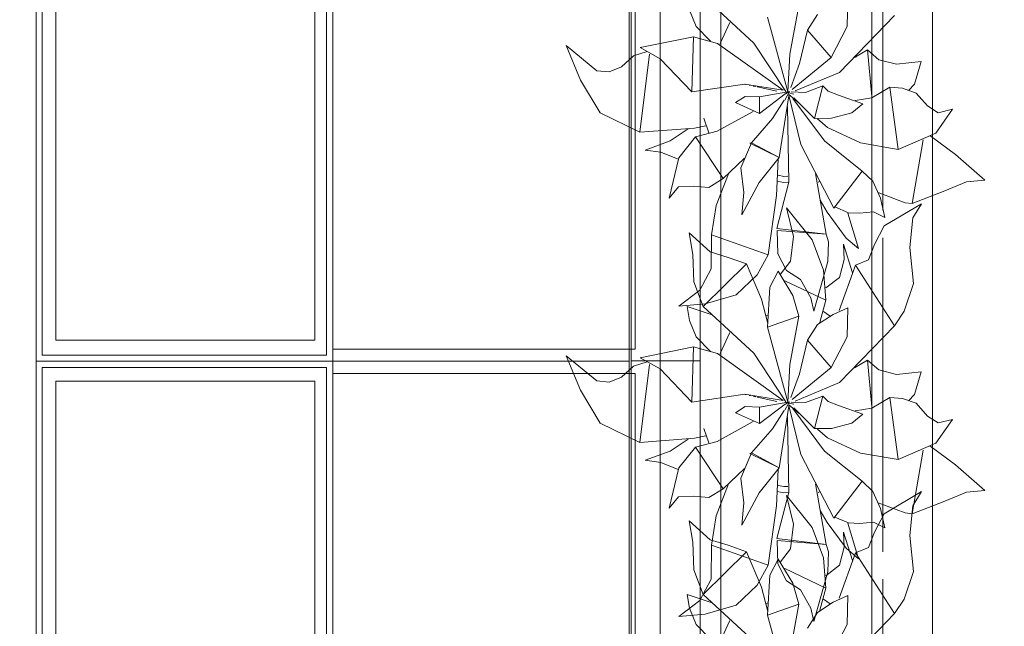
# Model space of a CAD drawing. Header units: millimetres. Extents: x -14761 to 157739, y -22400 to 107990.
# Tile 177 of 228: x 121269 to 122897, y 40596 to 41600. Entities that reach past the tile are written whole.
import ezdxf

# ---------------------------------------------------------------- set-up
doc = ezdxf.new("R2010")
doc.units = ezdxf.units.MM
doc.header["$MEASUREMENT"] = 0
doc.linetypes.add('Штриховая', pattern=[564.444447, 282.222223, -282.222223])
for name, color, linetype in [('Интерьер - конструкции мебели', 7, 'Continuous'), ('Интерьер - Мебель', 7, 'Continuous'), ('Элемент Модели - Зона', 7, 'Continuous')]:
    doc.layers.add(name, color=color, linetype=linetype)

msp = doc.modelspace()

# ---------------------------------------------------------------- linework, layer by layer
at = {"layer": 'Интерьер - конструкции мебели', "color": 251, "linetype": 'Continuous', "lineweight": 15, "true_color": 0x575757, "flags": 128}
for points in [[(121296, 42189.1), (121296, 41034.6)], [(121306, 41044.6), (121306, 42189.1)], [(121776.3, 42189), (121776.3, 41044.6)], [(121786.3, 41034.6), (121786.3, 42189.1)], [(121296, 41034.6), (121296, 41024.6)], [(121296, 41034.6), (121786.3, 41034.6)], [(121776.3, 41044.6), (121306, 41044.6)], [(121776.3, 41034.6), (121306, 41034.6)], [(121786.3, 41034.6), (121786.3, 41024.6)], [(121296, 41024.6), (121296, 39880.1)], [(121306, 41024.6), (121776.3, 41024.6)], [(121306, 39890.1), (121306, 41024.6)], [(121776.3, 41024.6), (121776.3, 39890.1)], [(121786.3, 39880.1), (121786.3, 41024.6)]]:
    msp.add_lwpolyline(points, dxfattribs=at)
at = {"layer": 'Интерьер - конструкции мебели', "color": 7, "linetype": 'Continuous', "lineweight": 15}
for points in [[(121296, 42189), (121786.3, 42189), (121786.3, 41034.6), (121296, 41034.6)], [(121786.3, 42189), (122276.5, 42189), (122276.5, 41034.6), (121786.3, 41034.6)], [(122279.9, 42190), (122394.3, 42190), (122394.3, 41035.5), (122279.9, 41035.5)], [(121328.5, 42156.5), (121756.9, 42156.5), (121756.9, 41069.5), (121328.5, 41069.5)], [(121296, 41034.6), (121786.3, 41034.6), (121786.3, 39880.1), (121296, 39880.1)], [(121786.3, 41034.6), (122276.5, 41034.6), (122276.5, 39880.1), (121786.3, 39880.1)], [(122279.9, 41035.5), (122394.3, 41035.5), (122394.3, 39881.1), (122279.9, 39881.1)], [(121328.5, 41002), (121756.9, 41002), (121756.9, 39915), (121328.5, 39915)]]:
    msp.add_lwpolyline(points, close=True, dxfattribs=at)
at = {"layer": 'Интерьер - конструкции мебели', "color": 7, "linetype": 'Continuous', "lineweight": 15, "flags": 128}
for points in [[(121786.3, 42169), (121786.3, 41054.6), (122286.3, 41054.6), (122286.3, 42169)], [(121786.3, 41014.6), (121786.3, 39900.1), (122286.3, 39900.1), (122286.3, 41014.6)]]:
    msp.add_lwpolyline(points, close=True, dxfattribs=at)
at = {"layer": 'Интерьер - Мебель', "color": 7, "linetype": 'Continuous', "lineweight": 15}
for p, q in [((122328, 41732.1), (122328, 40232.1)), ((122778, 40232.1), (122778, 41732.1)), ((122428, 41632.1), (122428, 40332.1)), ((122678, 40332.1), (122678, 41632.1))]:
    msp.add_line(p, q, dxfattribs=at)
at = {"layer": 'Интерьер - Мебель', "color": 252, "linetype": 'Continuous', "lineweight": 5}
for p, q in [((122399.2, 41638.1), (122482.7, 41560.9)), ((122399.2, 41638.1), (122482.7, 41560.9)), ((122637.2, 41588.3), (122638, 41636.2)), ((122637.2, 41588.3), (122638, 41636.2)), ((122542.4, 41542.5), (122557.4, 41622.3)), ((122542.4, 41542.5), (122557.4, 41622.3)), ((122376.2, 41615.4), (122387.6, 41588.3)), ((122376.2, 41615.4), (122387.6, 41588.3)), ((122505.5, 41604), (122539.2, 41480.1)), ((122505.5, 41604), (122539.2, 41480.1)), ((122571.5, 41582.5), (122588.3, 41608.4)), ((122571.5, 41582.5), (122588.3, 41608.4)), ((122624.2, 41512.5), (122715.5, 41606.6)), ((122624.2, 41512.5), (122715.5, 41606.6)), ((122387.6, 41588.3), (122411.4, 41564.1)), ((122387.6, 41588.3), (122411.4, 41564.1)), ((122427.1, 41560.4), (122443.1, 41595.2)), ((122427.1, 41560.4), (122443.1, 41595.2)), ((122610.5, 41537.1), (122637.2, 41588.3)), ((122610.5, 41537.1), (122637.2, 41588.3)), ((122294.7, 41553.4), (122382.8, 41571.5)), ((122294.7, 41553.4), (122382.8, 41571.5)), ((122380.1, 41480.3), (122382.8, 41571.5)), ((122380.1, 41480.3), (122382.8, 41571.5)), ((122382.8, 41571.5), (122422.9, 41560.4)), ((122382.8, 41571.5), (122422.9, 41560.4)), ((122558.3, 41527.2), (122571.5, 41582.5)), ((122558.3, 41527.2), (122571.5, 41582.5)), ((122571.5, 41582.5), (122610.5, 41537.1)), ((122571.5, 41582.5), (122610.5, 41537.1)), ((122172.6, 41556.9), (122196.1, 41499.7)), ((122172.6, 41556.9), (122223.4, 41515.2)), ((122172.6, 41556.9), (122196.1, 41499.7)), ((122172.6, 41556.9), (122223.4, 41515.2)), ((122422.9, 41560.4), (122531.5, 41482.8)), ((122422.9, 41560.4), (122531.5, 41482.8)), ((122482.7, 41560.9), (122535.5, 41480.8)), ((122482.7, 41560.9), (122535.5, 41480.8)), ((122263.9, 41521.4), (122283.7, 41539.7)), ((122263.9, 41521.4), (122283.7, 41539.7)), ((122283.7, 41539.7), (122306.5, 41547)), ((122283.7, 41539.7), (122306.5, 41547)), ((122294.1, 41413.5), (122310.3, 41542.5)), ((122294.1, 41413.5), (122310.3, 41542.5)), ((122294.7, 41553.4), (122327.9, 41535.1)), ((122294.7, 41553.4), (122327.9, 41535.1)), ((122539.2, 41480.1), (122542.4, 41542.5)), ((122539.2, 41480.1), (122542.4, 41542.5)), ((122649.2, 41536.9), (122670.6, 41549.5)), ((122649.2, 41536.9), (122670.6, 41549.5)), ((122651, 41540.6), (122651.9, 41537.8)), ((122651, 41540.6), (122651.9, 41537.8)), ((122670.6, 41549.5), (122677.9, 41472.3)), ((122670.6, 41549.5), (122689.4, 41533.4)), ((122670.6, 41549.5), (122677.9, 41472.3)), ((122670.6, 41549.5), (122689.4, 41533.4)), ((122243.4, 41513.1), (122263.9, 41521.4)), ((122243.4, 41513.1), (122263.9, 41521.4)), ((122327.9, 41535.1), (122380.1, 41480.3)), ((122327.9, 41535.1), (122380.1, 41480.3)), ((122544.2, 41487.6), (122558.3, 41527.2)), ((122544.2, 41487.6), (122558.3, 41527.2)), ((122546.3, 41484.4), (122610.5, 41537.1)), ((122546.3, 41484.4), (122610.5, 41537.1)), ((122689.4, 41533.4), (122718.9, 41525.8)), ((122689.4, 41533.4), (122718.9, 41525.8)), ((122718.9, 41525.8), (122759.7, 41530.4)), ((122718.9, 41525.8), (122759.7, 41530.4)), ((122748.3, 41492.7), (122759.7, 41530.4)), ((122748.3, 41492.7), (122759.7, 41530.4)), ((122223.4, 41515.2), (122243.4, 41513.1)), ((122223.4, 41515.2), (122243.4, 41513.1)), ((122551, 41481.7), (122624.2, 41512.5)), ((122551, 41481.7), (122624.2, 41512.5)), ((122196.1, 41499.7), (122228.7, 41445.4)), ((122196.1, 41499.7), (122228.7, 41445.4)), ((122380.1, 41480.3), (122468, 41493.1)), ((122380.1, 41480.3), (122468, 41493.1)), ((122468, 41493.1), (122531.5, 41482.8)), ((122468, 41493.1), (122531.5, 41482.8)), ((122468.4, 41492.8), (122469.5, 41492.6)), ((122468.4, 41492.8), (122469.5, 41492.6)), ((122475.1, 41491.4), (122477.3, 41490.9)), ((122475.1, 41491.4), (122477.3, 41490.9)), ((122481.8, 41489.9), (122486.3, 41488.9)), ((122481.8, 41489.9), (122486.3, 41488.9)), ((122488.5, 41488.5), (122520.8, 41481.4)), ((122488.5, 41488.5), (122520.8, 41481.4)), ((122568.5, 41479.3), (122596.9, 41490.1)), ((122568.5, 41479.3), (122596.9, 41490.1)), ((122583.3, 41436.4), (122596.9, 41490.1)), ((122583.3, 41436.4), (122596.9, 41490.1)), ((122596.9, 41490.1), (122605.8, 41481.1)), ((122596.9, 41490.1), (122605.8, 41481.1)), ((122738.4, 41482.4), (122748.3, 41492.7)), ((122738.4, 41482.4), (122748.3, 41492.7)), ((122452.2, 41462.5), (122468.2, 41472.7)), ((122452.2, 41462.5), (122468.2, 41472.7)), ((122468.2, 41472.7), (122492.1, 41471.9)), ((122468.2, 41472.7), (122492.1, 41471.9)), ((122492.1, 41471.9), (122539.2, 41480.1)), ((122492.1, 41471.9), (122539.2, 41480.1)), ((122492.3, 41444.7), (122534.6, 41476.7)), ((122492.3, 41444.7), (122534.6, 41476.7)), ((122524.7, 41371.6), (122540.7, 41473.6)), ((122524.7, 41371.6), (122540.7, 41473.6)), ((122534.3, 41466.7), (122541.7, 41480.6)), ((122534.3, 41466.7), (122541.7, 41480.6)), ((122535.1, 41477), (122541.7, 41480.6)), ((122535.1, 41477), (122541.7, 41480.6)), ((122536.3, 41479.6), (122538.5, 41479.1)), ((122536.3, 41479.6), (122538.5, 41479.1)), ((122538, 41479.3), (122539.2, 41480.1)), ((122538, 41479.3), (122539.2, 41480.1)), ((122540.5, 41474.5), (122560.5, 41393.3)), ((122540.5, 41474.5), (122560.5, 41393.3)), ((122540.8, 41478.5), (122548.7, 41476.6)), ((122540.8, 41478.5), (122548.7, 41476.6)), ((122540.8, 41475.8), (122557.7, 41461.3)), ((122540.8, 41475.8), (122557.7, 41461.3)), ((122544.6, 41480), (122568.5, 41479.3)), ((122544.6, 41480), (122568.5, 41479.3)), ((122605.8, 41481.1), (122622.6, 41474.5)), ((122605.8, 41481.1), (122622.6, 41474.5)), ((122622.6, 41474.5), (122663.3, 41460.3)), ((122622.6, 41474.5), (122663.3, 41460.3)), ((122677.9, 41470.1), (122707.5, 41488.1)), ((122677.9, 41470.1), (122707.5, 41488.1)), ((122707.5, 41488.1), (122721.2, 41385.1)), ((122707.5, 41488.1), (122728.8, 41486.4)), ((122707.5, 41488.1), (122721.2, 41385.1)), ((122707.5, 41488.1), (122728.8, 41486.4)), ((122728.8, 41486.4), (122751.4, 41478.3)), ((122728.8, 41486.4), (122751.4, 41478.3)), ((122751.4, 41478.3), (122769.9, 41457)), ((122751.4, 41478.3), (122769.9, 41457)), ((122452.2, 41462.5), (122492.3, 41444.7)), ((122452.2, 41462.5), (122492.3, 41444.7)), ((122492.1, 41471.9), (122492.3, 41444.7)), ((122492.1, 41471.9), (122492.3, 41444.7)), ((122513.7, 41436.2), (122532.9, 41466.5)), ((122513.7, 41436.2), (122532.9, 41466.5)), ((122547.2, 41469.4), (122599.7, 41399)), ((122547.2, 41469.4), (122599.7, 41399)), ((122548.9, 41470.5), (122583.3, 41436.4)), ((122548.9, 41470.5), (122583.3, 41436.4)), ((122644.6, 41445.4), (122663.3, 41460.3)), ((122644.6, 41445.4), (122663.3, 41460.3)), ((122650.4, 41465.8), (122677.9, 41470.1)), ((122650.4, 41465.8), (122677.9, 41470.1)), ((122769.9, 41457), (122787.7, 41445.6)), ((122769.9, 41457), (122787.7, 41445.6)), ((122228.7, 41445.4), (122294.1, 41413.5)), ((122228.7, 41445.4), (122294.1, 41413.5)), ((122421.9, 41415.3), (122481.8, 41447.9)), ((122421.9, 41415.3), (122481.8, 41447.9)), ((122538.4, 41455.8), (122540.5, 41330.8)), ((122538.4, 41455.8), (122540.5, 41330.8)), ((122611.1, 41436.8), (122644.6, 41445.4)), ((122611.1, 41436.8), (122644.6, 41445.4)), ((122783.8, 41412), (122811.5, 41451.6)), ((122783.8, 41412), (122811.5, 41451.6)), ((122787.7, 41445.6), (122811.5, 41451.6)), ((122787.7, 41445.6), (122811.5, 41451.6)), ((122384.6, 41420.4), (122403.6, 41424.3)), ((122384.6, 41420.4), (122403.6, 41424.3)), ((122400.3, 41436.5), (122408.6, 41412.7)), ((122400.3, 41436.5), (122408.6, 41412.7)), ((122479, 41396.1), (122513.7, 41436.2)), ((122479, 41396.1), (122513.7, 41436.2)), ((122583.3, 41436.4), (122611.1, 41436.8)), ((122583.3, 41436.4), (122611.1, 41436.8)), ((122587.8, 41435.5), (122604.7, 41421.1)), ((122587.8, 41435.5), (122604.7, 41421.1)), ((122294.1, 41413.5), (122384.6, 41420.4)), ((122294.1, 41413.5), (122384.6, 41420.4)), ((122344.6, 41399), (122374, 41418.9)), ((122344.6, 41399), (122374, 41418.9)), ((122386.4, 41405.6), (122421.9, 41415.3)), ((122386.4, 41405.6), (122421.9, 41415.3)), ((122604.7, 41421.1), (122659, 41395.8)), ((122604.7, 41421.1), (122659, 41395.8)), ((122721.2, 41385.1), (122783.8, 41412)), ((122721.2, 41385.1), (122783.8, 41412)), ((122774.1, 41407.9), (122816.5, 41376.5)), ((122774.1, 41407.9), (122816.5, 41376.5)), ((122303.2, 41384), (122344.6, 41399)), ((122303.2, 41384), (122344.6, 41399)), ((122358.9, 41371.2), (122386.4, 41405.6)), ((122358.9, 41371.2), (122386.4, 41405.6)), ((122386.4, 41405.6), (122431.8, 41336.7)), ((122386.4, 41405.6), (122431.8, 41336.7)), ((122461.4, 41354.7), (122479, 41396.1)), ((122461.4, 41354.7), (122479, 41396.1)), ((122476.4, 41395.3), (122479, 41396.1)), ((122476.4, 41395.3), (122479, 41396.1)), ((122476.4, 41395.3), (122524.7, 41371.6)), ((122476.4, 41395.3), (122524.7, 41371.6)), ((122479, 41396.1), (122524.7, 41371.6)), ((122479, 41396.1), (122524.7, 41371.6)), ((122560.5, 41393.3), (122615.2, 41288.1)), ((122560.5, 41393.3), (122615.2, 41288.1)), ((122599.7, 41399), (122662, 41349.1)), ((122599.7, 41399), (122662, 41349.1)), ((122659, 41395.8), (122721.2, 41385.1)), ((122659, 41395.8), (122721.2, 41385.1)), ((122744.6, 41295.5), (122762.7, 41400.8)), ((122744.6, 41295.5), (122762.7, 41400.8)), ((122303.2, 41384), (122329, 41380.4)), ((122303.2, 41384), (122329, 41380.4)), ((122329, 41380.4), (122357.6, 41368.8)), ((122329, 41380.4), (122357.6, 41368.8)), ((122816.5, 41376.5), (122864.7, 41334)), ((122816.5, 41376.5), (122864.7, 41334)), ((122342.5, 41304.6), (122358.9, 41371.2)), ((122342.5, 41304.6), (122358.9, 41371.2)), ((122431.8, 41336.7), (122467.3, 41370.6)), ((122431.8, 41336.7), (122467.3, 41370.6)), ((122491.8, 41330.3), (122524.7, 41371.6)), ((122491.8, 41330.3), (122524.7, 41371.6)), ((122520.1, 41308.7), (122523.3, 41368.7)), ((122520.1, 41308.7), (122523.3, 41368.7)), ((122420.5, 41292.1), (122440.8, 41344.7)), ((122420.5, 41292.1), (122440.8, 41344.7)), ((122461.4, 41354.7), (122466.1, 41313.6)), ((122461.4, 41354.7), (122466.1, 41313.6)), ((122523.3, 41342.2), (122532.6, 41340.4)), ((122523.3, 41342.2), (122532.6, 41340.4)), ((122584.7, 41345.3), (122602.2, 41244.7)), ((122584.7, 41345.3), (122602.2, 41244.7)), ((122615.2, 41288.1), (122662, 41349.1)), ((122615.2, 41288.1), (122662, 41349.1)), ((122662, 41349.1), (122679.5, 41332.6)), ((122662, 41349.1), (122679.5, 41332.6)), ((122408.4, 41322.3), (122431.8, 41336.7)), ((122408.4, 41322.3), (122431.8, 41336.7)), ((122462.8, 41276.7), (122491.8, 41330.3)), ((122462.8, 41276.7), (122491.8, 41330.3)), ((122520.6, 41254.4), (122540.5, 41330.8)), ((122520.6, 41254.4), (122540.5, 41330.8)), ((122522, 41332.4), (122532.1, 41330.3)), ((122522, 41332.4), (122532.1, 41330.3)), ((122532.1, 41330.3), (122539.9, 41330.8)), ((122532.1, 41330.3), (122539.9, 41330.8)), ((122532.6, 41340.4), (122539.1, 41340.7)), ((122532.6, 41340.4), (122539.1, 41340.7)), ((122589, 41330.6), (122591.2, 41332.1)), ((122589, 41330.6), (122591.2, 41332.1)), ((122679.5, 41332.6), (122692.5, 41304.4)), ((122679.5, 41332.6), (122692.5, 41304.4)), ((122798.7, 41316.3), (122834.6, 41331.2)), ((122798.7, 41316.3), (122834.6, 41331.2)), ((122834.6, 41331.2), (122864.7, 41334)), ((122834.6, 41331.2), (122864.7, 41334)), ((122342.5, 41304.6), (122358, 41323.2)), ((122342.5, 41304.6), (122358, 41323.2)), ((122358, 41323.2), (122382.9, 41324.4)), ((122358, 41323.2), (122382.9, 41324.4)), ((122382.9, 41324.4), (122408.4, 41322.3)), ((122382.9, 41324.4), (122408.4, 41322.3)), ((122462.8, 41276.7), (122466.1, 41313.6)), ((122462.8, 41276.7), (122466.1, 41313.6)), ((122688.3, 41313.9), (122733.2, 41296.9)), ((122688.3, 41313.9), (122733.2, 41296.9)), ((122744.6, 41295.5), (122798.7, 41316.3)), ((122744.6, 41295.5), (122798.7, 41316.3)), ((122506.3, 41210.6), (122520.1, 41308.7)), ((122506.3, 41210.6), (122520.1, 41308.7)), ((122592.7, 41301.1), (122604.1, 41281.1)), ((122592.7, 41301.1), (122604.1, 41281.1)), ((122692.5, 41304.4), (122699.4, 41272.5)), ((122692.5, 41304.4), (122699.4, 41272.5)), ((122698.3, 41258.4), (122760.1, 41295.2)), ((122698.3, 41258.4), (122760.1, 41295.2)), ((122733.2, 41296.9), (122744.6, 41295.5)), ((122733.2, 41296.9), (122744.6, 41295.5)), ((122745.6, 41271.9), (122760.1, 41295.2)), ((122745.6, 41271.9), (122760.1, 41295.2)), ((122412.8, 41243.6), (122420.5, 41292.1)), ((122412.8, 41243.6), (122420.5, 41292.1)), ((122537, 41288.5), (122548.6, 41241.1)), ((122537, 41288.5), (122579.1, 41235.5)), ((122537, 41288.5), (122548.6, 41241.1)), ((122537, 41288.5), (122579.1, 41235.5)), ((122604.1, 41281.1), (122635.6, 41238.4)), ((122604.1, 41281.1), (122635.6, 41238.4)), ((122616.7, 41290.1), (122639.1, 41280.4)), ((122616.7, 41290.1), (122639.1, 41280.4)), ((122638.5, 41279.8), (122656, 41221.1)), ((122638.5, 41279.8), (122656, 41221.1)), ((122639.1, 41280.4), (122657.4, 41279.5)), ((122639.1, 41280.4), (122657.4, 41279.5)), ((122657.4, 41279.5), (122680.6, 41281.8)), ((122657.4, 41279.5), (122680.6, 41281.8)), ((122680.6, 41281.8), (122699.4, 41272.5)), ((122680.6, 41281.8), (122699.4, 41272.5)), ((122740.8, 41222.6), (122745.6, 41271.9)), ((122740.8, 41222.6), (122745.6, 41271.9)), ((122375.8, 41247), (122382.1, 41211.5)), ((122375.8, 41247), (122410.5, 41215.5)), ((122375.8, 41247), (122382.1, 41211.5)), ((122375.8, 41247), (122410.5, 41215.5)), ((122520.6, 41254.4), (122597.8, 41245.2)), ((122520.6, 41254.4), (122597.8, 41245.2)), ((122521.3, 41251.2), (122522.6, 41212.4)), ((122521.3, 41251.2), (122602.2, 41244.7)), ((122521.3, 41251.2), (122522.6, 41212.4)), ((122521.3, 41251.2), (122602.2, 41244.7)), ((122602.2, 41244.7), (122606.2, 41232.4)), ((122602.2, 41244.7), (122606.2, 41232.4)), ((122682.5, 41227.8), (122698.3, 41258.4)), ((122682.5, 41227.8), (122698.3, 41258.4)), ((122412.3, 41187.3), (122412.8, 41243.6)), ((122412.3, 41187.3), (122412.8, 41243.6)), ((122412.8, 41243.6), (122506.3, 41210.6)), ((122412.8, 41243.6), (122506.3, 41210.6)), ((122543.4, 41200.2), (122548.6, 41241.1)), ((122543.4, 41200.2), (122548.6, 41241.1)), ((122579.1, 41235.5), (122598.2, 41185.4)), ((122579.1, 41235.5), (122598.2, 41185.4)), ((122604.9, 41199.6), (122606.2, 41232.4)), ((122604.9, 41199.6), (122606.2, 41232.4)), ((122630.8, 41228.3), (122632.1, 41203.1)), ((122630.8, 41228.3), (122645.8, 41181.1)), ((122630.8, 41228.3), (122632.1, 41203.1)), ((122630.8, 41228.3), (122645.8, 41181.1)), ((122635.6, 41238.4), (122656, 41221.1)), ((122635.6, 41238.4), (122656, 41221.1)), ((122410.5, 41215.5), (122440.3, 41206.4)), ((122410.5, 41215.5), (122440.3, 41206.4)), ((122522.6, 41212.4), (122537, 41184.6)), ((122522.6, 41212.4), (122537, 41184.6)), ((122672.6, 41202.5), (122682.5, 41227.8)), ((122672.6, 41202.5), (122682.5, 41227.8)), ((122740.8, 41222.6), (122746.6, 41163.1)), ((122740.8, 41222.6), (122746.6, 41163.1)), ((122382.1, 41211.5), (122383.5, 41166)), ((122382.1, 41211.5), (122383.5, 41166)), ((122399.2, 41125), (122470.5, 41195.6)), ((122399.2, 41125), (122470.5, 41195.6)), ((122440.3, 41206.4), (122470.5, 41195.6)), ((122440.3, 41206.4), (122470.5, 41195.6)), ((122470.5, 41195.6), (122495.6, 41137.2)), ((122470.5, 41195.6), (122495.6, 41137.2)), ((122488.3, 41177.5), (122506.3, 41210.6)), ((122488.3, 41177.5), (122506.3, 41210.6)), ((122527.1, 41178.9), (122543.4, 41200.2)), ((122527.1, 41178.9), (122543.4, 41200.2)), ((122582.1, 41117.3), (122604.9, 41199.6)), ((122582.1, 41117.3), (122604.9, 41199.6)), ((122624.5, 41173.4), (122632.1, 41203.1)), ((122624.5, 41173.4), (122632.1, 41203.1)), ((122650.8, 41193.7), (122672.6, 41202.5)), ((122650.8, 41193.7), (122672.6, 41202.5)), ((122393.3, 41152.2), (122412.3, 41187.3)), ((122393.3, 41152.2), (122412.3, 41187.3)), ((122509.5, 41157), (122523.3, 41183.6)), ((122509.5, 41157), (122523.3, 41183.6)), ((122523.3, 41183.6), (122547.2, 41143.5)), ((122523.3, 41183.6), (122547.2, 41143.5)), ((122537, 41184.6), (122559.7, 41169.7)), ((122537, 41184.6), (122559.7, 41169.7)), ((122598.2, 41185.4), (122601.9, 41135.5)), ((122598.2, 41185.4), (122601.9, 41135.5)), ((122623.9, 41118.8), (122650.8, 41193.7)), ((122623.9, 41118.8), (122650.8, 41193.7)), ((122650.8, 41193.7), (122715.5, 41093.5)), ((122650.8, 41193.7), (122715.5, 41093.5)), ((122383.5, 41166), (122399.2, 41125)), ((122383.5, 41166), (122399.2, 41125)), ((122453.6, 41144.3), (122488.3, 41177.5)), ((122453.6, 41144.3), (122488.3, 41177.5)), ((122534, 41167.8), (122601.9, 41135.5)), ((122534, 41167.8), (122601.9, 41135.5)), ((122559.7, 41169.7), (122577.3, 41139.6)), ((122559.7, 41169.7), (122577.3, 41139.6)), ((122601.6, 41156), (122624.5, 41173.4)), ((122601.6, 41156), (122624.5, 41173.4)), ((122731.3, 41117.3), (122746.6, 41163.1)), ((122731.3, 41117.3), (122746.6, 41163.1)), ((122358.6, 41125.7), (122393.3, 41152.2)), ((122358.6, 41125.7), (122393.3, 41152.2)), ((122505.5, 41090.9), (122509.5, 41157)), ((122505.5, 41090.9), (122509.5, 41157)), ((122402.4, 41129.5), (122453.6, 41144.3)), ((122402.4, 41129.5), (122453.6, 41144.3)), ((122495.6, 41137.2), (122505.9, 41097)), ((122495.6, 41137.2), (122505.9, 41097)), ((122547.2, 41143.5), (122557.4, 41109.3)), ((122547.2, 41143.5), (122557.4, 41109.3)), ((122577.3, 41139.6), (122582.1, 41117.3)), ((122577.3, 41139.6), (122582.1, 41117.3)), ((122591.8, 41098.8), (122601.9, 41135.5)), ((122591.8, 41098.8), (122601.9, 41135.5)), ((122358.6, 41125.7), (122402.4, 41129.5)), ((122358.6, 41125.7), (122402.4, 41129.5)), ((122372.7, 41125.1), (122376.2, 41102.3)), ((122372.7, 41125.1), (122413.7, 41111.3)), ((122372.7, 41125.1), (122376.2, 41102.3)), ((122372.7, 41125.1), (122413.7, 41111.3)), ((122399.2, 41125), (122482.7, 41047.8)), ((122399.2, 41125), (122482.7, 41047.8)), ((122597.9, 41117.1), (122609.1, 41109.4)), ((122597.9, 41117.1), (122609.1, 41109.4)), ((122613.9, 41112.1), (122638, 41123.2)), ((122613.9, 41112.1), (122638, 41123.2)), ((122637.2, 41075.2), (122638, 41123.2)), ((122637.2, 41075.2), (122638, 41123.2)), ((122715.5, 41093.5), (122731.3, 41117.3)), ((122715.5, 41093.5), (122731.3, 41117.3)), ((122376.2, 41102.3), (122387.6, 41075.3)), ((122376.2, 41102.3), (122387.6, 41075.3)), ((122502.3, 41109.6), (122506.7, 41110.9)), ((122502.3, 41109.6), (122506.7, 41110.9)), ((122505.5, 41090.9), (122557.4, 41109.3)), ((122505.5, 41090.9), (122557.4, 41109.3)), ((122542.4, 41029.5), (122557.4, 41109.3)), ((122542.4, 41029.5), (122557.4, 41109.3)), ((122588.3, 41095.3), (122613.9, 41112.1)), ((122588.3, 41095.3), (122613.9, 41112.1)), ((122427.1, 41047.4), (122443.1, 41082.1)), ((122427.1, 41047.4), (122443.1, 41082.1)), ((122505.5, 41090.9), (122539.2, 40967.1)), ((122505.5, 41090.9), (122539.2, 40967.1)), ((122571.5, 41069.5), (122588.3, 41095.3)), ((122571.5, 41069.5), (122588.3, 41095.3)), ((122624.2, 40999.5), (122715.5, 41093.5)), ((122624.2, 40999.5), (122715.5, 41093.5)), ((122387.6, 41075.3), (122411.4, 41051)), ((122387.6, 41075.3), (122411.4, 41051)), ((122558.3, 41014.1), (122571.5, 41069.5)), ((122558.3, 41014.1), (122571.5, 41069.5)), ((122571.5, 41069.5), (122610.5, 41024.1)), ((122571.5, 41069.5), (122610.5, 41024.1)), ((122610.5, 41024.1), (122637.2, 41075.2)), ((122610.5, 41024.1), (122637.2, 41075.2)), ((122294.7, 41040.4), (122382.8, 41058.4)), ((122294.7, 41040.4), (122382.8, 41058.4)), ((122380.1, 40967.2), (122382.8, 41058.4)), ((122380.1, 40967.2), (122382.8, 41058.4)), ((122382.8, 41058.4), (122422.9, 41047.4)), ((122382.8, 41058.4), (122422.9, 41047.4)), ((122172.6, 41043.9), (122196.1, 40986.6)), ((122172.6, 41043.9), (122223.4, 41002.2)), ((122172.6, 41043.9), (122196.1, 40986.6)), ((122172.6, 41043.9), (122223.4, 41002.2)), ((122283.7, 41026.6), (122306.5, 41033.9)), ((122283.7, 41026.6), (122306.5, 41033.9)), ((122294.7, 41040.4), (122327.9, 41022.1)), ((122294.7, 41040.4), (122327.9, 41022.1)), ((122422.9, 41047.4), (122531.5, 40969.8)), ((122422.9, 41047.4), (122531.5, 40969.8)), ((122482.7, 41047.8), (122535.5, 40967.8)), ((122482.7, 41047.8), (122535.5, 40967.8)), ((122649.2, 41023.9), (122670.6, 41036.5)), ((122649.2, 41023.9), (122670.6, 41036.5)), ((122670.6, 41036.5), (122677.9, 40959.3)), ((122670.6, 41036.5), (122689.4, 41020.4)), ((122670.6, 41036.5), (122677.9, 40959.3)), ((122670.6, 41036.5), (122689.4, 41020.4)), ((122263.9, 41008.4), (122283.7, 41026.6)), ((122263.9, 41008.4), (122283.7, 41026.6)), ((122294.1, 40900.4), (122310.3, 41029.4)), ((122294.1, 40900.4), (122310.3, 41029.4)), ((122327.9, 41022.1), (122380.1, 40967.2)), ((122327.9, 41022.1), (122380.1, 40967.2)), ((122539.2, 40967.1), (122542.4, 41029.5)), ((122539.2, 40967.1), (122542.4, 41029.5)), ((122546.3, 40971.3), (122610.5, 41024.1)), ((122546.3, 40971.3), (122610.5, 41024.1)), ((122651, 41027.5), (122651.9, 41024.7)), ((122651, 41027.5), (122651.9, 41024.7)), ((122689.4, 41020.4), (122718.9, 41012.8)), ((122689.4, 41020.4), (122718.9, 41012.8)), ((122718.9, 41012.8), (122759.7, 41017.4)), ((122718.9, 41012.8), (122759.7, 41017.4)), ((122748.3, 40979.6), (122759.7, 41017.4)), ((122748.3, 40979.6), (122759.7, 41017.4)), ((122223.4, 41002.2), (122243.4, 41000.1)), ((122223.4, 41002.2), (122243.4, 41000.1)), ((122243.4, 41000.1), (122263.9, 41008.4)), ((122243.4, 41000.1), (122263.9, 41008.4)), ((122544.2, 40974.6), (122558.3, 41014.1)), ((122544.2, 40974.6), (122558.3, 41014.1)), ((122196.1, 40986.6), (122228.7, 40932.3)), ((122196.1, 40986.6), (122228.7, 40932.3)), ((122551, 40968.6), (122624.2, 40999.5)), ((122551, 40968.6), (122624.2, 40999.5)), ((122380.1, 40967.2), (122468, 40980.1)), ((122380.1, 40967.2), (122468, 40980.1)), ((122468, 40980.1), (122531.5, 40969.8)), ((122468, 40980.1), (122531.5, 40969.8)), ((122468.4, 40979.8), (122469.5, 40979.5)), ((122468.4, 40979.8), (122469.5, 40979.5)), ((122475.1, 40978.3), (122477.3, 40977.8)), ((122475.1, 40978.3), (122477.3, 40977.8)), ((122481.8, 40976.9), (122486.3, 40975.9)), ((122481.8, 40976.9), (122486.3, 40975.9)), ((122488.5, 40975.4), (122520.8, 40968.4)), ((122488.5, 40975.4), (122520.8, 40968.4)), ((122534.3, 40953.6), (122541.7, 40967.5)), ((122534.3, 40953.6), (122541.7, 40967.5)), ((122535.1, 40963.9), (122541.7, 40967.5)), ((122535.1, 40963.9), (122541.7, 40967.5)), ((122568.5, 40966.3), (122596.9, 40977.1)), ((122568.5, 40966.3), (122596.9, 40977.1)), ((122583.3, 40923.3), (122596.9, 40977.1)), ((122583.3, 40923.3), (122596.9, 40977.1)), ((122596.9, 40977.1), (122605.8, 40968)), ((122596.9, 40977.1), (122605.8, 40968)), ((122605.8, 40968), (122622.6, 40961.5)), ((122605.8, 40968), (122622.6, 40961.5)), ((122677.9, 40957), (122707.5, 40975)), ((122677.9, 40957), (122707.5, 40975)), ((122707.5, 40975), (122721.2, 40872.1)), ((122707.5, 40975), (122728.8, 40973.3)), ((122707.5, 40975), (122721.2, 40872.1)), ((122707.5, 40975), (122728.8, 40973.3)), ((122728.8, 40973.3), (122751.4, 40965.3)), ((122728.8, 40973.3), (122751.4, 40965.3)), ((122738.4, 40969.4), (122748.3, 40979.6)), ((122738.4, 40969.4), (122748.3, 40979.6)), ((122452.2, 40949.5), (122468.2, 40959.7)), ((122452.2, 40949.5), (122468.2, 40959.7)), ((122468.2, 40959.7), (122492.1, 40958.8)), ((122468.2, 40959.7), (122492.1, 40958.8)), ((122492.1, 40958.8), (122539.2, 40967.1)), ((122492.1, 40958.8), (122539.2, 40967.1)), ((122492.1, 40958.8), (122492.3, 40931.6)), ((122492.1, 40958.8), (122492.3, 40931.6)), ((122492.3, 40931.6), (122534.6, 40963.6)), ((122492.3, 40931.6), (122534.6, 40963.6)), ((122513.7, 40923.1), (122532.9, 40953.5)), ((122513.7, 40923.1), (122532.9, 40953.5)), ((122524.7, 40858.5), (122540.7, 40960.6)), ((122524.7, 40858.5), (122540.7, 40960.6)), ((122536.3, 40966.6), (122538.5, 40966)), ((122536.3, 40966.6), (122538.5, 40966)), ((122538, 40966.2), (122539.2, 40967.1)), ((122538, 40966.2), (122539.2, 40967.1)), ((122540.5, 40961.5), (122560.5, 40880.2)), ((122540.5, 40961.5), (122560.5, 40880.2)), ((122540.8, 40965.5), (122548.7, 40963.6)), ((122540.8, 40965.5), (122548.7, 40963.6)), ((122540.8, 40962.7), (122557.7, 40948.3)), ((122540.8, 40962.7), (122557.7, 40948.3)), ((122544.6, 40966.9), (122568.5, 40966.3)), ((122544.6, 40966.9), (122568.5, 40966.3)), ((122547.2, 40956.3), (122599.7, 40886)), ((122547.2, 40956.3), (122599.7, 40886)), ((122548.9, 40957.4), (122583.3, 40923.3)), ((122548.9, 40957.4), (122583.3, 40923.3)), ((122622.6, 40961.5), (122663.3, 40947.2)), ((122622.6, 40961.5), (122663.3, 40947.2)), ((122650.4, 40952.7), (122677.9, 40957)), ((122650.4, 40952.7), (122677.9, 40957)), ((122751.4, 40965.3), (122769.9, 40943.9)), ((122751.4, 40965.3), (122769.9, 40943.9)), ((122421.9, 40902.2), (122481.8, 40934.9)), ((122421.9, 40902.2), (122481.8, 40934.9)), ((122452.2, 40949.5), (122492.3, 40931.6)), ((122452.2, 40949.5), (122492.3, 40931.6)), ((122538.4, 40942.7), (122540.5, 40817.8)), ((122538.4, 40942.7), (122540.5, 40817.8)), ((122644.6, 40932.4), (122663.3, 40947.2)), ((122644.6, 40932.4), (122663.3, 40947.2)), ((122769.9, 40943.9), (122787.7, 40932.6)), ((122769.9, 40943.9), (122787.7, 40932.6)), ((122783.8, 40899), (122811.5, 40938.5)), ((122783.8, 40899), (122811.5, 40938.5)), ((122787.7, 40932.6), (122811.5, 40938.5)), ((122787.7, 40932.6), (122811.5, 40938.5)), ((122228.7, 40932.3), (122294.1, 40900.4)), ((122228.7, 40932.3), (122294.1, 40900.4)), ((122400.3, 40923.5), (122408.6, 40899.6)), ((122400.3, 40923.5), (122408.6, 40899.6)), ((122479, 40883.1), (122513.7, 40923.1)), ((122479, 40883.1), (122513.7, 40923.1)), ((122583.3, 40923.3), (122611.1, 40923.7)), ((122583.3, 40923.3), (122611.1, 40923.7)), ((122587.8, 40922.5), (122604.7, 40908)), ((122587.8, 40922.5), (122604.7, 40908)), ((122611.1, 40923.7), (122644.6, 40932.4)), ((122611.1, 40923.7), (122644.6, 40932.4)), ((122294.1, 40900.4), (122384.6, 40907.3)), ((122294.1, 40900.4), (122384.6, 40907.3)), ((122344.6, 40886), (122374, 40905.8)), ((122344.6, 40886), (122374, 40905.8)), ((122384.6, 40907.3), (122403.6, 40911.2)), ((122384.6, 40907.3), (122403.6, 40911.2)), ((122386.4, 40892.6), (122421.9, 40902.2)), ((122386.4, 40892.6), (122421.9, 40902.2)), ((122604.7, 40908), (122659, 40882.8)), ((122604.7, 40908), (122659, 40882.8)), ((122303.2, 40871), (122344.6, 40886)), ((122303.2, 40871), (122344.6, 40886)), ((122358.9, 40858.2), (122386.4, 40892.6)), ((122358.9, 40858.2), (122386.4, 40892.6)), ((122386.4, 40892.6), (122431.8, 40823.6)), ((122386.4, 40892.6), (122431.8, 40823.6)), ((122599.7, 40886), (122662, 40836.1)), ((122599.7, 40886), (122662, 40836.1)), ((122721.2, 40872.1), (122783.8, 40899)), ((122721.2, 40872.1), (122783.8, 40899)), ((122744.6, 40782.5), (122762.7, 40887.8)), ((122744.6, 40782.5), (122762.7, 40887.8)), ((122774.1, 40894.8), (122816.5, 40863.4)), ((122774.1, 40894.8), (122816.5, 40863.4)), ((122303.2, 40871), (122329, 40867.4)), ((122303.2, 40871), (122329, 40867.4)), ((122461.4, 40841.6), (122479, 40883.1)), ((122461.4, 40841.6), (122479, 40883.1)), ((122476.4, 40882.2), (122479, 40883.1)), ((122476.4, 40882.2), (122479, 40883.1)), ((122476.4, 40882.2), (122524.7, 40858.5)), ((122476.4, 40882.2), (122524.7, 40858.5)), ((122479, 40883.1), (122524.7, 40858.5)), ((122479, 40883.1), (122524.7, 40858.5)), ((122560.5, 40880.2), (122615.2, 40775)), ((122560.5, 40880.2), (122615.2, 40775)), ((122659, 40882.8), (122721.2, 40872.1)), ((122659, 40882.8), (122721.2, 40872.1)), ((122329, 40867.4), (122357.6, 40855.7)), ((122329, 40867.4), (122357.6, 40855.7)), ((122342.5, 40791.6), (122358.9, 40858.2)), ((122342.5, 40791.6), (122358.9, 40858.2)), ((122431.8, 40823.6), (122467.3, 40857.5)), ((122431.8, 40823.6), (122467.3, 40857.5)), ((122491.8, 40817.3), (122524.7, 40858.5)), ((122491.8, 40817.3), (122524.7, 40858.5)), ((122520.1, 40795.7), (122523.3, 40855.7)), ((122520.1, 40795.7), (122523.3, 40855.7)), ((122816.5, 40863.4), (122864.7, 40820.9)), ((122816.5, 40863.4), (122864.7, 40820.9)), ((122461.4, 40841.6), (122466.1, 40800.5)), ((122461.4, 40841.6), (122466.1, 40800.5)), ((122408.4, 40809.3), (122431.8, 40823.6)), ((122408.4, 40809.3), (122431.8, 40823.6)), ((122420.5, 40779.1), (122440.8, 40831.7)), ((122420.5, 40779.1), (122440.8, 40831.7)), ((122523.3, 40829.2), (122532.6, 40827.3)), ((122523.3, 40829.2), (122532.6, 40827.3)), ((122532.6, 40827.3), (122539.1, 40827.7)), ((122532.6, 40827.3), (122539.1, 40827.7)), ((122584.7, 40832.2), (122602.2, 40731.7)), ((122584.7, 40832.2), (122602.2, 40731.7)), ((122615.2, 40775), (122662, 40836.1)), ((122615.2, 40775), (122662, 40836.1)), ((122662, 40836.1), (122679.5, 40819.5)), ((122662, 40836.1), (122679.5, 40819.5)), ((122834.6, 40818.1), (122864.7, 40820.9)), ((122834.6, 40818.1), (122864.7, 40820.9)), ((122342.5, 40791.6), (122358, 40810.2)), ((122342.5, 40791.6), (122358, 40810.2)), ((122358, 40810.2), (122382.9, 40811.3)), ((122358, 40810.2), (122382.9, 40811.3)), ((122382.9, 40811.3), (122408.4, 40809.3)), ((122382.9, 40811.3), (122408.4, 40809.3)), ((122462.8, 40763.7), (122491.8, 40817.3)), ((122462.8, 40763.7), (122491.8, 40817.3)), ((122520.6, 40741.3), (122540.5, 40817.8)), ((122520.6, 40741.3), (122540.5, 40817.8)), ((122522, 40819.3), (122532.1, 40817.3)), ((122522, 40819.3), (122532.1, 40817.3)), ((122532.1, 40817.3), (122539.9, 40817.7)), ((122532.1, 40817.3), (122539.9, 40817.7)), ((122537, 40812.5), (122548.6, 40765.1)), ((122537, 40812.5), (122579.1, 40759.5)), ((122537, 40812.5), (122548.6, 40765.1)), ((122537, 40812.5), (122579.1, 40759.5)), ((122589, 40817.5), (122591.2, 40819)), ((122589, 40817.5), (122591.2, 40819)), ((122679.5, 40819.5), (122692.5, 40791.3)), ((122679.5, 40819.5), (122692.5, 40791.3)), ((122698.3, 40782.4), (122760.1, 40819.2)), ((122698.3, 40782.4), (122760.1, 40819.2)), ((122745.6, 40795.8), (122760.1, 40819.2)), ((122745.6, 40795.8), (122760.1, 40819.2)), ((122798.7, 40803.2), (122834.6, 40818.1)), ((122798.7, 40803.2), (122834.6, 40818.1)), ((122462.8, 40763.7), (122466.1, 40800.5)), ((122462.8, 40763.7), (122466.1, 40800.5)), ((122506.3, 40697.5), (122520.1, 40795.7)), ((122506.3, 40697.5), (122520.1, 40795.7)), ((122688.3, 40800.8), (122733.2, 40783.9)), ((122688.3, 40800.8), (122733.2, 40783.9)), ((122692.5, 40791.3), (122699.4, 40759.4)), ((122692.5, 40791.3), (122699.4, 40759.4)), ((122740.8, 40746.6), (122745.6, 40795.8)), ((122740.8, 40746.6), (122745.6, 40795.8)), ((122744.6, 40782.5), (122798.7, 40803.2)), ((122744.6, 40782.5), (122798.7, 40803.2)), ((122412.8, 40730.6), (122420.5, 40779.1)), ((122412.8, 40730.6), (122420.5, 40779.1)), ((122592.7, 40788.1), (122604.1, 40768.1)), ((122592.7, 40788.1), (122604.1, 40768.1)), ((122616.7, 40777.1), (122639.1, 40767.4)), ((122616.7, 40777.1), (122639.1, 40767.4)), ((122682.5, 40751.8), (122698.3, 40782.4)), ((122682.5, 40751.8), (122698.3, 40782.4)), ((122733.2, 40783.9), (122744.6, 40782.5)), ((122733.2, 40783.9), (122744.6, 40782.5)), ((122375.8, 40771), (122382.1, 40735.5)), ((122375.8, 40771), (122410.5, 40739.5)), ((122375.8, 40771), (122382.1, 40735.5)), ((122375.8, 40771), (122410.5, 40739.5)), ((122543.4, 40724.2), (122548.6, 40765.1)), ((122543.4, 40724.2), (122548.6, 40765.1)), ((122579.1, 40759.5), (122598.2, 40709.4)), ((122579.1, 40759.5), (122598.2, 40709.4)), ((122604.1, 40768.1), (122635.6, 40725.3)), ((122604.1, 40768.1), (122635.6, 40725.3)), ((122638.5, 40766.7), (122656, 40708)), ((122638.5, 40766.7), (122656, 40708)), ((122639.1, 40767.4), (122657.4, 40766.4)), ((122639.1, 40767.4), (122657.4, 40766.4)), ((122657.4, 40766.4), (122680.6, 40768.8)), ((122657.4, 40766.4), (122680.6, 40768.8)), ((122680.6, 40768.8), (122699.4, 40759.4)), ((122680.6, 40768.8), (122699.4, 40759.4)), ((122410.5, 40739.5), (122440.3, 40730.4)), ((122410.5, 40739.5), (122440.3, 40730.4)), ((122520.6, 40741.3), (122597.8, 40732.2)), ((122520.6, 40741.3), (122597.8, 40732.2)), ((122630.8, 40752.2), (122632.1, 40727.1)), ((122630.8, 40752.2), (122645.8, 40705)), ((122630.8, 40752.2), (122632.1, 40727.1)), ((122630.8, 40752.2), (122645.8, 40705)), ((122672.6, 40726.4), (122682.5, 40751.8)), ((122672.6, 40726.4), (122682.5, 40751.8)), ((122740.8, 40746.6), (122746.6, 40687.1)), ((122740.8, 40746.6), (122746.6, 40687.1)), ((122382.1, 40735.5), (122383.5, 40690)), ((122382.1, 40735.5), (122383.5, 40690)), ((122412.3, 40674.2), (122412.8, 40730.6)), ((122412.3, 40674.2), (122412.8, 40730.6)), ((122412.8, 40730.6), (122506.3, 40697.5)), ((122412.8, 40730.6), (122506.3, 40697.5)), ((122440.3, 40730.4), (122470.5, 40719.6)), ((122440.3, 40730.4), (122470.5, 40719.6)), ((122521.3, 40738.1), (122522.6, 40699.4)), ((122521.3, 40738.1), (122602.2, 40731.7)), ((122521.3, 40738.1), (122522.6, 40699.4)), ((122521.3, 40738.1), (122602.2, 40731.7)), ((122527.1, 40702.8), (122543.4, 40724.2)), ((122527.1, 40702.8), (122543.4, 40724.2)), ((122602.2, 40731.7), (122606.2, 40719.3)), ((122602.2, 40731.7), (122606.2, 40719.3)), ((122624.5, 40697.4), (122632.1, 40727.1)), ((122624.5, 40697.4), (122632.1, 40727.1)), ((122635.6, 40725.3), (122656, 40708)), ((122635.6, 40725.3), (122656, 40708)), ((122650.8, 40717.7), (122672.6, 40726.4)), ((122650.8, 40717.7), (122672.6, 40726.4)), ((122399.2, 40649), (122470.5, 40719.6)), ((122399.2, 40649), (122470.5, 40719.6)), ((122470.5, 40719.6), (122495.6, 40661.2)), ((122470.5, 40719.6), (122495.6, 40661.2)), ((122509.5, 40680.9), (122523.3, 40707.5)), ((122509.5, 40680.9), (122523.3, 40707.5)), ((122523.3, 40707.5), (122547.2, 40667.5)), ((122523.3, 40707.5), (122547.2, 40667.5)), ((122598.2, 40709.4), (122601.9, 40659.5)), ((122598.2, 40709.4), (122601.9, 40659.5)), ((122604.9, 40686.5), (122606.2, 40719.3)), ((122604.9, 40686.5), (122606.2, 40719.3)), ((122623.9, 40642.7), (122650.8, 40717.7)), ((122623.9, 40642.7), (122650.8, 40717.7)), ((122650.8, 40717.7), (122715.5, 40617.5)), ((122650.8, 40717.7), (122715.5, 40617.5)), ((122488.3, 40664.5), (122506.3, 40697.5)), ((122488.3, 40664.5), (122506.3, 40697.5)), ((122522.6, 40699.4), (122537, 40671.6)), ((122522.6, 40699.4), (122537, 40671.6)), ((122534, 40691.8), (122601.9, 40659.5)), ((122534, 40691.8), (122601.9, 40659.5)), ((122601.6, 40680), (122624.5, 40697.4)), ((122601.6, 40680), (122624.5, 40697.4)), ((122383.5, 40690), (122399.2, 40649)), ((122383.5, 40690), (122399.2, 40649)), ((122505.5, 40614.9), (122509.5, 40680.9)), ((122505.5, 40614.9), (122509.5, 40680.9)), ((122582.1, 40604.2), (122604.9, 40686.5)), ((122582.1, 40604.2), (122604.9, 40686.5)), ((122731.3, 40641.3), (122746.6, 40687.1)), ((122731.3, 40641.3), (122746.6, 40687.1)), ((122393.3, 40639.2), (122412.3, 40674.2)), ((122393.3, 40639.2), (122412.3, 40674.2)), ((122453.6, 40631.2), (122488.3, 40664.5)), ((122453.6, 40631.2), (122488.3, 40664.5)), ((122495.6, 40661.2), (122505.9, 40620.9)), ((122495.6, 40661.2), (122505.9, 40620.9)), ((122537, 40671.6), (122559.7, 40656.7)), ((122537, 40671.6), (122559.7, 40656.7)), ((122547.2, 40667.5), (122557.4, 40633.2)), ((122547.2, 40667.5), (122557.4, 40633.2)), ((122591.8, 40622.8), (122601.9, 40659.5)), ((122591.8, 40622.8), (122601.9, 40659.5)), ((122372.7, 40649), (122376.2, 40626.3)), ((122372.7, 40649), (122413.7, 40635.3)), ((122372.7, 40649), (122376.2, 40626.3)), ((122372.7, 40649), (122413.7, 40635.3)), ((122399.2, 40649), (122482.7, 40571.8)), ((122399.2, 40649), (122482.7, 40571.8)), ((122559.7, 40656.7), (122577.3, 40626.6)), ((122559.7, 40656.7), (122577.3, 40626.6)), ((122613.9, 40636), (122638, 40647.2)), ((122613.9, 40636), (122638, 40647.2)), ((122637.2, 40599.2), (122638, 40647.2)), ((122637.2, 40599.2), (122638, 40647.2)), ((122358.6, 40612.7), (122393.3, 40639.2)), ((122358.6, 40612.7), (122393.3, 40639.2)), ((122376.2, 40626.3), (122387.6, 40599.3)), ((122376.2, 40626.3), (122387.6, 40599.3)), ((122402.4, 40616.5), (122453.6, 40631.2)), ((122402.4, 40616.5), (122453.6, 40631.2)), ((122502.3, 40633.5), (122506.7, 40634.9)), ((122502.3, 40633.5), (122506.7, 40634.9)), ((122505.5, 40614.9), (122557.4, 40633.2)), ((122505.5, 40614.9), (122557.4, 40633.2)), ((122542.4, 40553.5), (122557.4, 40633.2)), ((122542.4, 40553.5), (122557.4, 40633.2)), ((122577.3, 40626.6), (122582.1, 40604.2)), ((122577.3, 40626.6), (122582.1, 40604.2)), ((122588.3, 40619.3), (122613.9, 40636)), ((122588.3, 40619.3), (122613.9, 40636)), ((122597.9, 40641.1), (122609.1, 40633.4)), ((122597.9, 40641.1), (122609.1, 40633.4)), ((122715.5, 40617.5), (122731.3, 40641.3)), ((122715.5, 40617.5), (122731.3, 40641.3)), ((122358.6, 40612.7), (122402.4, 40616.5)), ((122358.6, 40612.7), (122402.4, 40616.5)), ((122505.5, 40614.9), (122539.2, 40491.1)), ((122505.5, 40614.9), (122539.2, 40491.1)), ((122571.5, 40593.5), (122588.3, 40619.3)), ((122571.5, 40593.5), (122588.3, 40619.3)), ((122624.2, 40523.4), (122715.5, 40617.5)), ((122624.2, 40523.4), (122715.5, 40617.5)), ((122387.6, 40599.3), (122411.4, 40575)), ((122387.6, 40599.3), (122411.4, 40575)), ((122427.1, 40571.3), (122443.1, 40606.1)), ((122427.1, 40571.3), (122443.1, 40606.1)), ((122610.5, 40548), (122637.2, 40599.2)), ((122610.5, 40548), (122637.2, 40599.2))]:
    msp.add_line(p, q, dxfattribs=at)
at = {"layer": 'Элемент Модели - Зона', "color": 7, "linetype": 'Штриховая', "lineweight": 15, "flags": 128}
for points in [[(120238.9, 37205.1), (120850, 37205.1), (122696.3, 37205.1), (122696.3, 39578.1), (122696.3, 42752.3), (122696.3, 45000), (120238.9, 45000)], [(124332.5, 42752.3), (122696.3, 42752.3), (122696.3, 39578.1), (124332.5, 39578.1)]]:
    msp.add_lwpolyline(points, close=True, dxfattribs=at)

doc.saveas('drawing.dxf')
